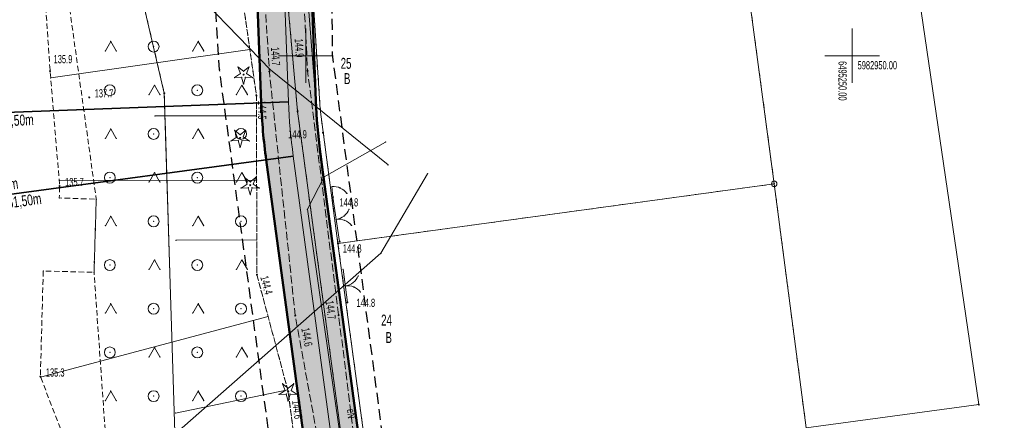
# Model space of a CAD drawing. Extents: x 6456700 to 6518119, y 5963420 to 5980059.
# Tile 206 of 256: x 6512443 to 6512533, y 5966466 to 5966502. Entities that reach past the tile are written whole.
import ezdxf
from ezdxf.enums import TextEntityAlignment as Align

# ---------------------------------------------------------------- set-up
doc = ezdxf.new("R2010")
doc.units = 0
doc.header["$MEASUREMENT"] = 0
for name, pattern in [('L_0_03', [1, 0.5, -0.5]), ('L_0_04', [1.5, 1, -0.5]), ('L_0_52', [1, 0.75, -0.25]), ('L_0_5A', [0.75, 0.5, -0.25])]:
    doc.linetypes.add(name, pattern=pattern)
doc.layers.get('0').update_dxf_attribs({"color": 2, "linetype": 'CONTINUOUS', "lineweight": 5})
for name, color, linetype, lineweight in [('000_Inne__niezydentyfikowane_', 7, 'CONTINUOUS', 18), ('18mm Kreska ciągła', 7, 'CONTINUOUS', 18), ('202_punkt_graniczny', 7, 'CONTINUOUS', 18), ('203_punkt_graniczny', 7, 'CONTINUOUS', 18), ('210_oznaczenie_konturu_uzytku_gruntowego', 96, 'CONTINUOUS', 18), ('211_numer_dzialki_ewidencyjnej', 7, 'CONTINUOUS', 18), ('218_kontur_uzytku_gruntowego', 96, 'L_0_03', 18), ('219_dzialka_ewidencyjna', 7, 'CONTINUOUS', 18), ('35mm Ciągła', 7, 'CONTINUOUS', 35), ('50mm Kreska ciągła', 7, 'CONTINUOUS', 50), ('9mm Kreska ciągła', 252, 'CONTINUOUS', 9), ('brama', 7, 'CONTINUOUS', 18), ('drzewo_iglaste', 7, 'CONTINUOUS', 18), ('furtka', 7, 'CONTINUOUS', 18), ('jezdnia', 7, 'CONTINUOUS', 18), ('ogrodzenie_trwale', 7, 'CONTINUOUS', 18), ('pikieta_naturalna', 7, 'CONTINUOUS', 18), ('pikieta_naturalna_Atr2', 7, 'CONTINUOUS', 18), ('przewod_elektroenergetyczny_podziemny', 7, 'CONTINUOUS', 18), ('przewod_elektroenergetyczny_podziemny_Atr1', 7, 'CONTINUOUS', 18), ('przewod_telekomunikacyjny_podziemny', 7, 'CONTINUOUS', 18), ('przewod_wodociagowy', 7, 'CONTINUOUS', 18), ('siatka_krzyrzy', 7, 'CONTINUOUS', 18), ('skarpa_nieumocniona', 7, 'CONTINUOUS', 18), ('teren_zalesiony', 7, 'CONTINUOUS', 18), ('Zakres', 7, 'CONTINUOUS', 18)]:
    doc.layers.add(name, color=color, linetype=linetype, lineweight=lineweight)
doc.styles.get("Standard").update_dxf_attribs({"font": 'txt', "width": 0.75})
doc.styles.add('Znaczniki', font='GOTHIC.TTF', dxfattribs={"width": 0.7})

# ---------------------------------------------------------------- blocks, each defined once
blk = doc.blocks.new('mdcp_nowa')
at = {"layer": '203_punkt_graniczny', "linetype": 'Continuous', "lineweight": 18}
for points in [[(6495187.06, 5982946.515, 1), (6495187.06, 5982946.605, 1)], [(6495199.25, 5982944.865, 1), (6495199.25, 5982944.955, 1)], [(6495201.32, 5982945.065, 1), (6495201.32, 5982945.155, 1)], [(6495202.95, 5982932.765, 1), (6495202.95, 5982932.855, 1)], [(6495261.59, 5982918.015, 1), (6495261.59, 5982918.105, 1)]]:
    blk.add_hatch(color=18, dxfattribs=at).paths.add_polyline_path(points)
at = {"layer": 'drzewo_iglaste', "linetype": 'Continuous', "lineweight": 18}
for points in [[(6495194.31, 5982948.22, 1), (6495194.31, 5982948.32, 1)], [(6495194, 5982942.42, 1), (6495194, 5982942.52, 1)], [(6495194.92, 5982938.1, 1), (6495194.92, 5982938.2, 1)], [(6495198.39, 5982919.21, 1), (6495198.39, 5982919.31, 1)]]:
    blk.add_hatch(color=94, dxfattribs=at).paths.add_polyline_path(points)
at = {"layer": 'pikieta_naturalna', "linetype": 'Continuous', "lineweight": 18}
for points in [[(6495176.61, 5982948.545, 1), (6495176.61, 5982948.635, 1)], [(6495196.67, 5982948.505, 1), (6495196.67, 5982948.595, 1)], [(6495200.17, 5982948.575, 1), (6495200.17, 5982948.665, 1)], [(6495180.19, 5982946.135, 1), (6495180.19, 5982946.225, 1)], [(6495195.49, 5982946.295, 1), (6495195.49, 5982946.385, 1)], [(6495201.58, 5982942.915, 1), (6495201.58, 5982943.005, 1)], [(6495177.48, 5982938.015, 1), (6495177.48, 5982938.105, 1)], [(6495202.49, 5982936.995, 1), (6495202.49, 5982937.085, 1)], [(6495203.1, 5982932.945, 1), (6495203.1, 5982933.035, 1)], [(6495195.53, 5982929.915, 1), (6495195.53, 5982930.005, 1)], [(6495203.82, 5982927.365, 1), (6495203.82, 5982927.455, 1)], [(6495199.04, 5982926.165, 1), (6495199.04, 5982926.255, 1)], [(6495203.01, 5982926.195, 1), (6495203.01, 5982926.285, 1)], [(6495175.72, 5982920.585, 1), (6495175.72, 5982920.675, 1)], [(6495198.39, 5982919.215, 1), (6495198.39, 5982919.305, 1)]]:
    blk.add_hatch(color=18, dxfattribs=at).paths.add_polyline_path(points)
at = {"layer": '000_Inne__niezydentyfikowane_', "linetype": 'Continuous', "lineweight": 18, "flags": 128}
for points in [[(6495194.89, 5982950.56), (6495176.66, 5982947.96)], [(6495195.49, 5982944.5), (6495186.22, 5982944.48)], [(6495195.51, 5982938.61), (6495177.44, 5982938.57)], [(6495195.52, 5982933.13), (6495188.12, 5982933.11)], [(6495196.55, 5982926.14), (6495175.74, 5982920.57)], [(6495198.35, 5982919.4), (6495188.09, 5982917.29)]]:
    blk.add_lwpolyline(points, dxfattribs=at)
at = {"layer": '000_Inne__niezydentyfikowane_'}
for p in [(6495194.89, 5982950.56), (6495176.66, 5982947.96), (6495186.22, 5982944.48), (6495195.49, 5982944.5), (6495177.44, 5982938.57), (6495195.51, 5982938.61), (6495188.12, 5982933.11), (6495195.52, 5982933.13), (6495196.55, 5982926.14), (6495175.74, 5982920.57), (6495198.35, 5982919.4), (6495188.09, 5982917.29)]:
    blk.add_point(p, dxfattribs=at)
at = {"layer": '202_punkt_graniczny', "color": 7, "linetype": 'Continuous', "lineweight": 18}
blk.add_circle((6495242.87, 5982938.27), 0.25, dxfattribs=at)
at = {"layer": '202_punkt_graniczny'}
blk.add_point((6495242.87, 5982938.27), dxfattribs=at)
at = {"layer": '203_punkt_graniczny', "color": 7, "linetype": 'Continuous', "lineweight": 18}
for centre in [(6495187.06, 5982946.56), (6495199.25, 5982944.91), (6495201.32, 5982945.11), (6495202.95, 5982932.81), (6495261.59, 5982918.06)]:
    blk.add_circle(centre, 0.045, dxfattribs=at)
at = {"layer": '203_punkt_graniczny'}
for p in [(6495187.06, 5982946.56), (6495199.25, 5982944.91), (6495201.32, 5982945.11), (6495202.95, 5982932.81), (6495261.59, 5982918.06)]:
    blk.add_point(p, dxfattribs=at)
at = {"layer": '218_kontur_uzytku_gruntowego', "lineweight": 18, "flags": 128}
for points in [[(6495199.25, 5982944.91), (6495187.44, 5983076.36)], [(6495176.68, 5982991.22), (6495187.06, 5982946.56)], [(6495242.87, 5982938.27), (6495239.88, 5982960.61)], [(6495200.68, 5982955.19), (6495201.32, 5982945.11)], [(6495187.06, 5982946.56), (6495188.14, 5982911.65)], [(6495212.64, 5982845.49), (6495199.25, 5982944.91)], [(6495201.32, 5982945.11), (6495202.95, 5982932.81)], [(6495202.95, 5982932.81), (6495242.87, 5982938.27)], [(6495245.79, 5982915.94), (6495242.87, 5982938.27)], [(6495202.95, 5982932.81), (6495205.95, 5982910.58)]]:
    blk.add_lwpolyline(points, dxfattribs=at)
at = {"layer": '218_kontur_uzytku_gruntowego'}
for p in [(6495187.06, 5982946.56), (6495187.06, 5982946.56), (6495199.25, 5982944.91), (6495199.25, 5982944.91), (6495199.25, 5982944.91), (6495199.25, 5982944.91), (6495201.32, 5982945.11), (6495201.32, 5982945.11), (6495201.32, 5982945.11), (6495201.32, 5982945.11), (6495242.87, 5982938.27), (6495242.87, 5982938.27), (6495242.87, 5982938.27), (6495242.87, 5982938.27), (6495242.87, 5982938.27), (6495242.87, 5982938.27), (6495202.95, 5982932.81), (6495202.95, 5982932.81), (6495202.95, 5982932.81), (6495202.95, 5982932.81), (6495202.95, 5982932.81), (6495202.95, 5982932.81)]:
    blk.add_point(p, dxfattribs=at)
at = {"layer": '219_dzialka_ewidencyjna', "color": 3, "linetype": 'Continuous', "lineweight": 18, "flags": 128}
for points in [[(6495199.25, 5982944.91), (6495187.44, 5983076.36)], [(6495176.68, 5982991.22), (6495187.06, 5982946.56)], [(6495251.75, 5982985.32), (6495261.59, 5982918.06)], [(6495242.87, 5982938.27), (6495239.88, 5982960.61)], [(6495200.68, 5982955.19), (6495201.32, 5982945.11)], [(6495188.14, 5982911.65), (6495187.06, 5982946.56)], [(6495212.64, 5982845.49), (6495199.25, 5982944.91)], [(6495201.32, 5982945.11), (6495202.95, 5982932.81)], [(6495202.95, 5982932.81), (6495242.87, 5982938.27)], [(6495245.79, 5982915.94), (6495242.87, 5982938.27)], [(6495202.95, 5982932.81), (6495205.95, 5982910.58)], [(6495245.79, 5982915.94), (6495261.59, 5982918.06)]]:
    blk.add_lwpolyline(points, dxfattribs=at)
at = {"layer": '219_dzialka_ewidencyjna', "color": 3}
for p in [(6495187.06, 5982946.56), (6495187.06, 5982946.56), (6495199.25, 5982944.91), (6495199.25, 5982944.91), (6495201.32, 5982945.11), (6495201.32, 5982945.11), (6495242.87, 5982938.27), (6495242.87, 5982938.27), (6495242.87, 5982938.27), (6495202.95, 5982932.81), (6495202.95, 5982932.81), (6495202.95, 5982932.81), (6495261.59, 5982918.06), (6495261.59, 5982918.06)]:
    blk.add_point(p, dxfattribs=at)
at = {"layer": 'brama', "color": 7, "linetype": 'Continuous', "lineweight": 18, "flags": 128}
for points in [[(6495202.49, 5982937.04), (6495203.1, 5982932.99)], [(6495203.42, 5982930.45), (6495203.82, 5982927.41)]]:
    blk.add_lwpolyline(points, dxfattribs=at)
at = {"layer": 'brama', "color": 7, "linetype": 'Continuous', "lineweight": 18}
for centre, start, end in [((6495202.572, 5982936.498), 278.565, 338.565), ((6495203.018, 5982933.532), 38.565, 98.565), ((6495203.424, 5982930.417), 277.496, 337.496), ((6495203.816, 5982927.443), 37.496, 97.496)]:
    blk.add_arc(centre, 1.5, start, end, dxfattribs=at)
at = {"layer": 'brama'}
for p in [(6495202.49, 5982937.04), (6495203.968, 5982935.95), (6495202.795, 5982935.015), (6495202.795, 5982935.015), (6495203.507, 5982935.325), (6495203.567, 5982934.928), (6495204.191, 5982934.467), (6495203.1, 5982932.99), (6495203.42, 5982930.45), (6495204.81, 5982929.843), (6495203.62, 5982928.93), (6495203.62, 5982928.93), (6495204.337, 5982929.227), (6495204.39, 5982928.829), (6495205.006, 5982928.356), (6495203.82, 5982927.41)]:
    blk.add_point(p, dxfattribs=at)
at = {"layer": 'drzewo_iglaste', "color": 94, "linetype": 'Continuous', "lineweight": 13, "flags": 128}
for points in [[(6495193.482, 5982948.002), (6495194.027, 5982948.363)], [(6495193.798, 5982948.976), (6495194.31, 5982948.569)], [(6495194.027, 5982948.363), (6495193.798, 5982948.976)], [(6495194.31, 5982948.569), (6495194.822, 5982948.976)], [(6495194.822, 5982948.976), (6495194.593, 5982948.363)], [(6495194.593, 5982948.363), (6495195.138, 5982948.002)], [(6495194.135, 5982948.03), (6495193.482, 5982948.002)], [(6495194.31, 5982947.4), (6495194.135, 5982948.03)], [(6495194.485, 5982948.03), (6495194.31, 5982947.4)], [(6495195.138, 5982948.002), (6495194.485, 5982948.03)], [(6495193.488, 5982943.176), (6495194, 5982942.769)], [(6495193.717, 5982942.563), (6495193.488, 5982943.176)], [(6495194, 5982942.769), (6495194.512, 5982943.176)], [(6495194.512, 5982943.176), (6495194.283, 5982942.563)], [(6495193.172, 5982942.202), (6495193.717, 5982942.563)], [(6495193.825, 5982942.23), (6495193.172, 5982942.202)], [(6495194, 5982941.6), (6495193.825, 5982942.23)], [(6495194.175, 5982942.23), (6495194, 5982941.6)], [(6495194.828, 5982942.202), (6495194.175, 5982942.23)], [(6495194.283, 5982942.563), (6495194.828, 5982942.202)], [(6495194.408, 5982938.856), (6495194.92, 5982938.449)], [(6495194.637, 5982938.243), (6495194.408, 5982938.856)], [(6495194.92, 5982938.449), (6495195.432, 5982938.856)], [(6495195.432, 5982938.856), (6495195.203, 5982938.243)], [(6495194.092, 5982937.882), (6495194.637, 5982938.243)], [(6495194.745, 5982937.91), (6495194.092, 5982937.882)], [(6495194.92, 5982937.28), (6495194.745, 5982937.91)], [(6495195.095, 5982937.91), (6495194.92, 5982937.28)], [(6495195.748, 5982937.882), (6495195.095, 5982937.91)], [(6495195.203, 5982938.243), (6495195.748, 5982937.882)], [(6495198.107, 5982919.353), (6495197.878, 5982919.966)], [(6495197.878, 5982919.966), (6495198.39, 5982919.559)], [(6495198.39, 5982919.559), (6495198.902, 5982919.966)], [(6495198.902, 5982919.966), (6495198.673, 5982919.353)], [(6495197.562, 5982918.992), (6495198.107, 5982919.353)], [(6495198.215, 5982919.02), (6495197.562, 5982918.992)], [(6495198.39, 5982918.39), (6495198.215, 5982919.02)], [(6495198.565, 5982919.02), (6495198.39, 5982918.39)], [(6495199.218, 5982918.992), (6495198.565, 5982919.02)], [(6495198.673, 5982919.353), (6495199.218, 5982918.992)]]:
    blk.add_lwpolyline(points, dxfattribs=at)
at = {"layer": 'drzewo_iglaste', "color": 94, "linetype": 'Continuous', "lineweight": 18}
for centre in [(6495194.31, 5982948.27), (6495194, 5982942.47), (6495194.92, 5982938.15), (6495198.39, 5982919.26)]:
    blk.add_circle(centre, 0.05, dxfattribs=at)
at = {"layer": 'drzewo_iglaste'}
for p in [(6495193.798, 5982948.976), (6495193.798, 5982948.976), (6495194.027, 5982948.363), (6495194.027, 5982948.363), (6495194.31, 5982948.569), (6495194.31, 5982948.569), (6495194.31, 5982948.27), (6495194.593, 5982948.363), (6495194.593, 5982948.363), (6495194.822, 5982948.976), (6495194.822, 5982948.976), (6495193.482, 5982948.002), (6495193.482, 5982948.002), (6495194.135, 5982948.03), (6495194.135, 5982948.03), (6495194.31, 5982947.4), (6495194.31, 5982947.4), (6495194.485, 5982948.03), (6495194.485, 5982948.03), (6495195.138, 5982948.002), (6495195.138, 5982948.002), (6495193.488, 5982943.176), (6495193.488, 5982943.176), (6495194.512, 5982943.176), (6495194.512, 5982943.176), (6495193.172, 5982942.202), (6495193.172, 5982942.202), (6495193.717, 5982942.563), (6495193.717, 5982942.563), (6495193.825, 5982942.23), (6495193.825, 5982942.23), (6495194, 5982942.769), (6495194, 5982942.769), (6495194, 5982942.47), (6495194.175, 5982942.23), (6495194.175, 5982942.23), (6495194.283, 5982942.563), (6495194.283, 5982942.563), (6495194.828, 5982942.202), (6495194.828, 5982942.202), (6495194, 5982941.6), (6495194, 5982941.6), (6495194.408, 5982938.856), (6495194.408, 5982938.856), (6495194.92, 5982938.449), (6495194.92, 5982938.449), (6495195.432, 5982938.856), (6495195.432, 5982938.856), (6495194.092, 5982937.882), (6495194.092, 5982937.882), (6495194.637, 5982938.243), (6495194.637, 5982938.243), (6495194.745, 5982937.91), (6495194.745, 5982937.91), (6495194.92, 5982938.15), (6495195.095, 5982937.91), (6495195.095, 5982937.91), (6495195.203, 5982938.243), (6495195.203, 5982938.243), (6495195.748, 5982937.882), (6495195.748, 5982937.882), (6495194.92, 5982937.28), (6495194.92, 5982937.28), (6495197.878, 5982919.966), (6495197.878, 5982919.966), (6495198.39, 5982919.559), (6495198.39, 5982919.559), (6495198.902, 5982919.966), (6495198.902, 5982919.966), (6495197.562, 5982918.992), (6495197.562, 5982918.992), (6495198.107, 5982919.353), (6495198.107, 5982919.353), (6495198.215, 5982919.02), (6495198.215, 5982919.02), (6495198.39, 5982919.26), (6495198.565, 5982919.02), (6495198.565, 5982919.02), (6495198.673, 5982919.353), (6495198.673, 5982919.353), (6495199.218, 5982918.992), (6495199.218, 5982918.992), (6495198.39, 5982918.39), (6495198.39, 5982918.39)]:
    blk.add_point(p, dxfattribs=at)
at = {"layer": 'furtka', "color": 7, "linetype": 'Continuous', "lineweight": 18, "flags": 128}
blk.add_lwpolyline([(6495202.4, 5982938.02), (6495202.49, 5982937.04)], dxfattribs=at)
at = {"layer": 'furtka', "color": 7, "linetype": 'Continuous', "lineweight": 18}
blk.add_arc((6495202.538, 5982936.526), 1.5, 35.247, 95.247, dxfattribs=at)
at = {"layer": 'furtka'}
for p in [(6495202.4, 5982938.02), (6495202.401, 5982938.02), (6495203.166, 5982937.889), (6495203.763, 5982937.392), (6495202.49, 5982937.04)]:
    blk.add_point(p, dxfattribs=at)
at = {"layer": 'jezdnia', "color": 7, "linetype": 'L_0_52', "lineweight": 18, "flags": 128}
blk.add_lwpolyline([(6495195.83, 5982978.97), (6495200.77, 5982990.52), (6495203.76, 5983005.28), (6495200.35, 5983025.82), (6495193.24, 5983036.29), (6495189.14, 5983049.6), (6495185.12, 5983067.8), (6495183.17, 5983077.08), (6495178.19, 5983089.73), (6495174.64, 5983098.86), (6495168.43, 5983115.09), (6495161.55, 5983133.83), (6495154.76, 5983147.58), (6495144.33, 5983166.27), (6495135.54, 5983182.13), (6495131.43, 5983212.99), (6495131.68, 5983233.26), (6495131.46, 5983243.99), (6495128.32, 5983280.81), (6495127.29, 5983298.52), (6495124.19, 5983336.19), (6495123.5, 5983344), (6495121.28, 5983367.92), (6495119.64, 5983396.13), (6495116.73, 5983412.76), (6495117.19, 5983441.35), (6495116.43, 5983457.42), (6495115.48, 5983476.53), (6495115.11, 5983482.62), (6495112.3, 5983484.4), (6495091.45, 5983481.81), (6495091.37, 5983484.19), (6495109.96, 5983486.92), (6495113.25, 5983490.41), (6495113.24, 5983503.43), (6495112.69, 5983521.82), (6495113.13, 5983545.8), (6495113.51, 5983566.95), (6495116.02, 5983585), (6495118.4, 5983609.28), (6495123.42, 5983650.06), (6495131.2, 5983686.54), (6495140.07, 5983719.72), (6495146.41, 5983753.33), (6495149.05, 5983763.24), (6495154.18, 5983776.85), (6495160.67, 5983784.68), (6495175.29, 5983798.4), (6495197.26, 5983816.17), (6495217.4, 5983831.86), (6495238.65, 5983846.53), (6495263.72, 5983869.02), (6495276.39, 5983884.8), (6495285.32, 5983901), (6495289.2, 5983910.41), (6495292.89, 5983924.2), (6495294.78, 5983930.12), (6495299.2, 5983944.93), (6495304.61, 5983964.52), (6495307.5, 5983979.46), (6495307.59, 5983992.22), (6495306.46, 5984009.09), (6495305.69, 5984028.3), (6495305.67, 5984038.17), (6495300.99, 5984057.07), (6495297.28, 5984082.3), (6495291.79, 5984107.54), (6495288.36, 5984130.45), (6495280.64, 5984151.56), (6495274.64, 5984171.22), (6495270.98, 5984181.26), (6495273.99, 5984181.03), (6495276.87, 5984171.8), (6495283.5, 5984152.14), (6495291.35, 5984131.82), (6495294.78, 5984110.77), (6495299.68, 5984081.31), (6495303.27, 5984060.79), (6495332.62, 5984062.58), (6495350.78, 5984065.69), (6495352.73, 5984070.57), (6495357.63, 5984062.1), (6495352.37, 5984062.87), (6495334.16, 5984059.86), (6495303.89, 5984056.79), (6495307.64, 5984045.46), (6495309.06, 5984037.47), (6495310.62, 5984029.01), (6495312.95, 5983997.49), (6495310.44, 5983991.82), (6495310.09, 5983979.31), (6495307.08, 5983963.82), (6495301.68, 5983944.67), (6495295.97, 5983923.79), (6495292.77, 5983913.71), (6495290.13, 5983906.38), (6495284.32, 5983893.37), (6495278.05, 5983883.04), (6495264.46, 5983865.44), (6495239.09, 5983842.69), (6495219.23, 5983829.73), (6495216.93, 5983819.97), (6495223.58, 5983813.84), (6495228.16, 5983809.41), (6495224.21, 5983807.55), (6495214.94, 5983813.05), (6495207.87, 5983817.5), (6495201.24, 5983815.27), (6495178.34, 5983796.41), (6495165.6, 5983786.15), (6495159.73, 5983777.73), (6495154.77, 5983771.17), (6495151.16, 5983759.97), (6495150.26, 5983749.93), (6495142.6, 5983719.51), (6495134.42, 5983684.95), (6495127.4, 5983650.76), (6495120.08, 5983602.2), (6495117.42, 5983578.29), (6495115.94, 5983567.9), (6495115.38, 5983544.13), (6495115.07, 5983520.98), (6495115.65, 5983504.52), (6495116.24, 5983490.91), (6495120.25, 5983487.29), (6495126.33, 5983487.84), (6495143.65, 5983489.58), (6495144.46, 5983486.94), (6495127.88, 5983485.15), (6495121.64, 5983482.36), (6495118.37, 5983476.22), (6495119.55, 5983458.22), (6495119.45, 5983441.1), (6495120.18, 5983413.18), (6495121.99, 5983405.13), (6495126.07, 5983403.29), (6495130.48, 5983403.23), (6495129.73, 5983399.77), (6495124.35, 5983396.96), (6495123.73, 5983368.04), (6495126.63, 5983336.2), (6495129.59, 5983298.85), (6495131.1, 5983280.79), (6495133, 5983262.8), (6495134.25, 5983243.51), (6495134.8, 5983233.03), (6495133.67, 5983213.6), (6495138.07, 5983181.73), (6495146.27, 5983167.62), (6495157.18, 5983147.99), (6495163.68, 5983134.39), (6495170.96, 5983115.51), (6495175.46, 5983104.48), (6495181.17, 5983100.74), (6495199.93, 5983101.55), (6495199.17, 5983099.07), (6495182.34, 5983097.53), (6495180.35, 5983094.32), (6495185.39, 5983081.2), (6495192.07, 5983052.44), (6495195.58, 5983038.04), (6495198.53, 5983033.23), (6495203.76, 5983025.83), (6495206.13, 5983003.89), (6495202.54, 5982989.27), (6495201.18, 5982984.38), (6495199.22, 5982977.33), (6495199.31, 5982965.37), (6495200.17, 5982948.62), (6495203.01, 5982926.24), (6495205.43, 5982907.13), (6495210.02, 5982873.53), (6495214.31, 5982847.66), (6495217.75, 5982836.69), (6495222.16, 5982822), (6495228.36, 5982806.97), (6495230.37, 5982804.25), (6495235.28, 5982800.03), (6495240.12, 5982797.03), (6495226.36, 5982801.25), (6495225.42, 5982799.59), (6495224.16, 5982791.52), (6495222.71, 5982778.54), (6495222.21, 5982760.62), (6495221.26, 5982748.78), (6495217.72, 5982722.5), (6495220.89, 5982699.43), (6495222.63, 5982688.01), (6495226.82, 5982681.43), (6495232.44, 5982678.09), (6495238.57, 5982677.74), (6495238.58, 5982674.2), (6495234.94, 5982674.18), (6495222.7, 5982675.95), (6495211.13, 5982675.67), (6495203.44, 5982672.24), (6495190.56, 5982660.85), (6495183.64, 5982651.87), (6495180.18, 5982645.51), (6495176.56, 5982638.14), (6495173.06, 5982629.9), (6495169.79, 5982622.28), (6495168.95, 5982621.1), (6495167.1, 5982622.09), (6495169.54, 5982629.99), (6495175.88, 5982643.52), (6495181.21, 5982652.88), (6495188.25, 5982661.9), (6495200.25, 5982673.34), (6495211.64, 5982680.53), (6495218.14, 5982692.06), (6495218.39, 5982699.72), (6495215.1, 5982723.62), (6495216.08, 5982729.8), (6495218.41, 5982743.49), (6495220.09, 5982761.04), (6495220.41, 5982779.3), (6495221.74, 5982791.03), (6495222.5, 5982799.07), (6495220.92, 5982803.86), (6495210.51, 5982812.59), (6495206.38, 5982817.94), (6495202.5, 5982823.86), (6495197.41, 5982834.99), (6495191.07, 5982840.79), (6495178.96, 5982851.25), (6495180.72, 5982852.83), (6495192.33, 5982842.82), (6495193.9, 5982841.49), (6495196.29, 5982839.47), (6495200.7, 5982838.43), (6495206.86, 5982825.62), (6495210.11, 5982820.87), (6495214.26, 5982814.71), (6495221.36, 5982809.09), (6495224.36, 5982806.84), (6495223.38, 5982810.9), (6495218.5, 5982823.84), (6495214.57, 5982836.22), (6495211.53, 5982847.15), (6495206.8, 5982872.08), (6495202.64, 5982906.51), (6495199.04, 5982926.21), (6495196.67, 5982948.55), (6495195.68, 5982964.58)], close=True, dxfattribs=at)
at = {"layer": 'jezdnia'}
for p in [(6495196.67, 5982948.55), (6495200.17, 5982948.62), (6495199.04, 5982926.21), (6495203.01, 5982926.24)]:
    blk.add_point(p, dxfattribs=at)
at = {"layer": 'ogrodzenie_trwale'}
for p in [(6495201.58, 5982942.96), (6495202.4, 5982938.02), (6495242.75, 5982938.26), (6495203.1, 5982932.99), (6495203.42, 5982930.45), (6495203.82, 5982927.41)]:
    blk.add_point(p, dxfattribs=at)
at = {"layer": 'pikieta_naturalna', "color": 7, "linetype": 'Continuous', "lineweight": 18}
for centre in [(6495176.61, 5982948.59), (6495196.67, 5982948.55), (6495200.17, 5982948.62), (6495180.19, 5982946.18), (6495195.49, 5982946.34), (6495201.58, 5982942.96), (6495177.48, 5982938.06), (6495202.49, 5982937.04), (6495203.1, 5982932.99), (6495195.53, 5982929.96), (6495203.82, 5982927.41), (6495199.04, 5982926.21), (6495203.01, 5982926.24), (6495175.72, 5982920.63), (6495198.39, 5982919.26)]:
    blk.add_circle(centre, 0.045, dxfattribs=at)
at = {"layer": 'pikieta_naturalna'}
for p in [(6495176.61, 5982948.59), (6495196.67, 5982948.55), (6495200.17, 5982948.62), (6495180.19, 5982946.18), (6495195.49, 5982946.34), (6495201.58, 5982942.96), (6495177.48, 5982938.06), (6495202.49, 5982937.04), (6495203.1, 5982932.99), (6495195.53, 5982929.96), (6495203.82, 5982927.41), (6495199.04, 5982926.21), (6495203.01, 5982926.24), (6495175.72, 5982920.63), (6495198.39, 5982919.26)]:
    blk.add_point(p, dxfattribs=at)
at = {"layer": 'przewod_elektroenergetyczny_podziemny', "color": 1, "linetype": 'Continuous', "lineweight": 18, "flags": 128}
for points in [[(6495201.14, 5982943.1), (6495200.15, 5982955.64), (6495199.64, 5982977.95), (6495200.56, 5982978.65), (6495209.52, 5982979.66), (6495209.96, 5982980.38), (6495210.99, 5982994.41), (6495211.11, 5982994.41)], [(6495203.56, 5982884.85), (6495208.65, 5982888.13), (6495203.82, 5982922.48), (6495201.14, 5982943.1)], [(6495211.15, 5982939.2), (6495206.88, 5982931.92), (6495188.7, 5982915.93), (6495167.93, 5982903.05)]]:
    blk.add_lwpolyline(points, dxfattribs=at)
at = {"layer": 'przewod_elektroenergetyczny_podziemny'}
for p in [(6495201.14, 5982943.1), (6495201.14, 5982943.1), (6495211.15, 5982939.2), (6495206.88, 5982931.92), (6495203.82, 5982922.48)]:
    blk.add_point(p, dxfattribs=at)
at = {"layer": 'przewod_telekomunikacyjny_podziemny', "color": 30, "linetype": 'Continuous', "lineweight": 18, "flags": 128}
blk.add_lwpolyline([(6495207.3, 5982942.09), (6495201.69, 5982938.91), (6495200.16, 5982935.95), (6495204.07, 5982908.86), (6495205.14, 5982902.07), (6495207.9, 5982880.71), (6495210.95, 5982857.53), (6495212.87, 5982847.53), (6495218.63, 5982828.31), (6495225.77, 5982809.32), (6495232.28, 5982798.81)], dxfattribs=at)
at = {"layer": 'przewod_telekomunikacyjny_podziemny'}
for p in [(6495207.3, 5982942.09), (6495201.69, 5982938.91), (6495200.16, 5982935.95)]:
    blk.add_point(p, dxfattribs=at)
at = {"layer": 'przewod_wodociagowy', "color": 5, "linetype": 'Continuous', "lineweight": 18, "flags": 128}
blk.add_lwpolyline([(6495184.94, 5982960.94), (6495196.79, 5982948.7), (6495207.53, 5982940)], dxfattribs=at)
at = {"layer": 'przewod_wodociagowy'}
for p in [(6495196.79, 5982948.7), (6495207.53, 5982940)]:
    blk.add_point(p, dxfattribs=at)
at = {"layer": 'siatka_krzyrzy', "linetype": 'Continuous', "lineweight": 18, "flags": 128}
for points in [[(6495200, 5982947.5), (6495200, 5982952.5)], [(6495250, 5982947.5), (6495250, 5982952.5)], [(6495197.5, 5982950), (6495202.5, 5982950)], [(6495247.5, 5982950), (6495252.5, 5982950)]]:
    blk.add_lwpolyline(points, dxfattribs=at)
at = {"layer": 'skarpa_nieumocniona', "color": 7, "linetype": 'L_0_5A', "lineweight": 18, "flags": 128}
blk.add_lwpolyline([(6495217.65, 5982814.39), (6495212.8, 5982822.34), (6495206.86, 5982825.62), (6495200.7, 5982838.43), (6495195.46, 5982859.44), (6495192.63, 5982871.32), (6495188.85, 5982881.97), (6495183.52, 5982886.94), (6495176.14, 5982900.76), (6495180, 5982904.6), (6495179.15, 5982911.71), (6495175.72, 5982920.63), (6495175.98, 5982930.29), (6495180.63, 5982930.17), (6495180.83, 5982936.86), (6495177.45, 5982936.98), (6495177.48, 5982938.07), (6495176.61, 5982948.59), (6495174.13, 5982984.91), (6495177.26, 5983009.97), (6495168.41, 5983061.47), (6495162.99, 5983082.43), (6495163.97, 5983097.34), (6495159.47, 5983111.58), (6495154.72, 5983137.09), (6495143.3, 5983161.31), (6495133.93, 5983178.05), (6495127.78, 5983190.6), (6495121.74, 5983201), (6495109.97, 5983223.74), (6495115.06, 5983236.61), (6495123.33, 5983219.43), (6495128.48, 5983200.73), (6495134.02, 5983183.5), (6495140.69, 5983170.38), (6495148.28, 5983157.89), (6495159.34, 5983136.7), (6495163.67, 5983127.48), (6495166.42, 5983114.5), (6495172.48, 5983096.4), (6495178.19, 5983089.73), (6495183.17, 5983077.08), (6495185.12, 5983067.8), (6495189.14, 5983049.6), (6495193.24, 5983036.29), (6495194.86, 5983019.23), (6495194.22, 5983005.35), (6495194.46, 5982985.14), (6495193.02, 5982977.78), (6495193.03, 5982974.24), (6495193.09, 5982968.66), (6495193.64, 5982959.29), (6495195.49, 5982946.34), (6495195.53, 5982929.96), (6495198.39, 5982919.26), (6495200.73, 5982901.53), (6495201.7, 5982891.53), (6495206.08, 5982861.3), (6495209.07, 5982851.75), (6495212.1, 5982842.39), (6495218.5, 5982823.84), (6495223.38, 5982810.9), (6495221.36, 5982809.09)], close=True, dxfattribs=at)
at = {"layer": 'skarpa_nieumocniona'}
for p in [(6495176.61, 5982948.59), (6495176.61, 5982948.59), (6495195.49, 5982946.34), (6495195.49, 5982946.34), (6495177.48, 5982938.07), (6495177.48, 5982938.07), (6495177.45, 5982936.98), (6495177.45, 5982936.98), (6495180.83, 5982936.86), (6495180.83, 5982936.86), (6495175.98, 5982930.29), (6495175.98, 5982930.29), (6495180.63, 5982930.17), (6495180.63, 5982930.17), (6495195.53, 5982929.96), (6495195.53, 5982929.96), (6495175.72, 5982920.63), (6495175.72, 5982920.63), (6495198.39, 5982919.26), (6495198.39, 5982919.26)]:
    blk.add_point(p, dxfattribs=at)
at = {"layer": 'teren_zalesiony', "color": 7, "linetype": 'L_0_5A', "lineweight": 18, "flags": 128}
blk.add_lwpolyline([(6495177.26, 5983009.97), (6495168.41, 5983061.47), (6495162.99, 5983082.43), (6495163.97, 5983097.34), (6495172.48, 5983096.4), (6495178.19, 5983089.73), (6495183.17, 5983077.08), (6495185.12, 5983067.8), (6495189.14, 5983049.6), (6495193.24, 5983036.29), (6495194.86, 5983019.23), (6495194.22, 5983005.35), (6495194.46, 5982985.14), (6495193.02, 5982977.78), (6495193.03, 5982974.24), (6495193.09, 5982968.66), (6495193.64, 5982959.29), (6495195.49, 5982946.34), (6495195.53, 5982929.96), (6495198.39, 5982919.26), (6495200.73, 5982901.53), (6495201.7, 5982891.53), (6495206.08, 5982861.3), (6495209.07, 5982851.75), (6495195.46, 5982859.44), (6495192.63, 5982871.32), (6495188.85, 5982881.97), (6495183.52, 5982886.94), (6495176.14, 5982900.76), (6495182.8, 5982899.3), (6495180.63, 5982930.17), (6495180.83, 5982936.86), (6495174.13, 5982984.91)], close=True, dxfattribs=at)
at = {"layer": 'teren_zalesiony', "color": 7, "linetype": 'Continuous', "lineweight": 18, "flags": 128}
for points in [[(6495181.663, 5982950.433), (6495182.163, 5982951.299)], [(6495182.163, 5982951.299), (6495182.663, 5982950.433)], [(6495189.663, 5982950.433), (6495190.163, 5982951.299)], [(6495190.163, 5982951.299), (6495190.663, 5982950.433)], [(6495185.663, 5982946.433), (6495186.163, 5982947.299)], [(6495186.163, 5982947.299), (6495186.663, 5982946.433)], [(6495193.663, 5982946.433), (6495194.163, 5982947.299)], [(6495194.163, 5982947.299), (6495194.663, 5982946.433)], [(6495181.663, 5982942.433), (6495182.163, 5982943.299)], [(6495182.163, 5982943.299), (6495182.663, 5982942.433)], [(6495189.663, 5982942.433), (6495190.163, 5982943.299)], [(6495190.163, 5982943.299), (6495190.663, 5982942.433)], [(6495185.663, 5982938.433), (6495186.163, 5982939.299)], [(6495186.163, 5982939.299), (6495186.663, 5982938.433)], [(6495193.663, 5982938.433), (6495194.163, 5982939.299)], [(6495194.163, 5982939.299), (6495194.663, 5982938.433)], [(6495181.663, 5982934.433), (6495182.163, 5982935.299)], [(6495182.163, 5982935.299), (6495182.663, 5982934.433)], [(6495189.663, 5982934.433), (6495190.163, 5982935.299)], [(6495190.163, 5982935.299), (6495190.663, 5982934.433)], [(6495185.663, 5982930.433), (6495186.163, 5982931.299)], [(6495186.163, 5982931.299), (6495186.663, 5982930.433)], [(6495193.663, 5982930.433), (6495194.163, 5982931.299)], [(6495194.163, 5982931.299), (6495194.663, 5982930.433)], [(6495181.663, 5982926.433), (6495182.163, 5982927.299)], [(6495182.163, 5982927.299), (6495182.663, 5982926.433)], [(6495189.663, 5982926.433), (6495190.163, 5982927.299)], [(6495190.163, 5982927.299), (6495190.663, 5982926.433)], [(6495185.663, 5982922.433), (6495186.163, 5982923.299)], [(6495186.163, 5982923.299), (6495186.663, 5982922.433)], [(6495193.663, 5982922.433), (6495194.163, 5982923.299)], [(6495194.163, 5982923.299), (6495194.663, 5982922.433)], [(6495181.663, 5982918.433), (6495182.163, 5982919.299)], [(6495182.163, 5982919.299), (6495182.663, 5982918.433)], [(6495189.663, 5982918.433), (6495190.163, 5982919.299)], [(6495190.163, 5982919.299), (6495190.663, 5982918.433)]]:
    blk.add_lwpolyline(points, dxfattribs=at)
at = {"layer": 'teren_zalesiony', "color": 7, "linetype": 'Continuous', "lineweight": 18}
for centre in [(6495186.076, 5982950.836), (6495182.076, 5982946.836), (6495190.076, 5982946.836), (6495186.076, 5982942.836), (6495194.076, 5982942.836), (6495182.076, 5982938.836), (6495190.076, 5982938.836), (6495186.076, 5982934.836), (6495194.076, 5982934.836), (6495182.076, 5982930.836), (6495190.076, 5982930.836), (6495186.076, 5982926.836), (6495194.076, 5982926.836), (6495182.076, 5982922.836), (6495190.076, 5982922.836), (6495186.076, 5982918.836), (6495194.076, 5982918.836)]:
    blk.add_circle(centre, 0.5, dxfattribs=at)
at = {"layer": 'teren_zalesiony'}
for p in [(6495182.163, 5982951.299), (6495182.163, 5982951.299), (6495190.163, 5982951.299), (6495190.163, 5982951.299), (6495181.663, 5982950.433), (6495182.663, 5982950.433), (6495186.076, 5982950.836), (6495189.663, 5982950.433), (6495190.663, 5982950.433), (6495186.163, 5982947.299), (6495186.163, 5982947.299), (6495194.163, 5982947.299), (6495194.163, 5982947.299), (6495182.076, 5982946.836), (6495185.663, 5982946.433), (6495186.663, 5982946.433), (6495190.076, 5982946.836), (6495193.663, 5982946.433), (6495194.663, 5982946.433), (6495195.49, 5982946.34), (6495182.163, 5982943.299), (6495182.163, 5982943.299), (6495186.076, 5982942.836), (6495190.163, 5982943.299), (6495190.163, 5982943.299), (6495194.076, 5982942.836), (6495181.663, 5982942.433), (6495182.663, 5982942.433), (6495189.663, 5982942.433), (6495190.663, 5982942.433), (6495186.163, 5982939.299), (6495186.163, 5982939.299), (6495194.163, 5982939.299), (6495194.163, 5982939.299), (6495182.076, 5982938.836), (6495185.663, 5982938.433), (6495186.663, 5982938.433), (6495190.076, 5982938.836), (6495193.663, 5982938.433), (6495194.663, 5982938.433), (6495180.83, 5982936.86), (6495182.163, 5982935.299), (6495182.163, 5982935.299), (6495186.076, 5982934.836), (6495190.163, 5982935.299), (6495190.163, 5982935.299), (6495194.076, 5982934.836), (6495181.663, 5982934.433), (6495182.663, 5982934.433), (6495189.663, 5982934.433), (6495190.663, 5982934.433), (6495186.163, 5982931.299), (6495186.163, 5982931.299), (6495194.163, 5982931.299), (6495194.163, 5982931.299), (6495182.076, 5982930.836), (6495185.663, 5982930.433), (6495186.663, 5982930.433), (6495190.076, 5982930.836), (6495193.663, 5982930.433), (6495194.663, 5982930.433), (6495180.63, 5982930.17), (6495195.53, 5982929.96), (6495182.163, 5982927.299), (6495182.163, 5982927.299), (6495186.076, 5982926.836), (6495190.163, 5982927.299), (6495190.163, 5982927.299), (6495194.076, 5982926.836), (6495181.663, 5982926.433), (6495182.663, 5982926.433), (6495189.663, 5982926.433), (6495190.663, 5982926.433), (6495186.163, 5982923.299), (6495186.163, 5982923.299), (6495194.163, 5982923.299), (6495194.163, 5982923.299), (6495182.076, 5982922.836), (6495185.663, 5982922.433), (6495186.663, 5982922.433), (6495190.076, 5982922.836), (6495193.663, 5982922.433), (6495194.663, 5982922.433), (6495182.163, 5982919.299), (6495182.163, 5982919.299), (6495186.076, 5982918.836), (6495190.163, 5982919.299), (6495190.163, 5982919.299), (6495194.076, 5982918.836), (6495198.39, 5982919.26), (6495181.663, 5982918.433), (6495182.663, 5982918.433), (6495189.663, 5982918.433), (6495190.663, 5982918.433)]:
    blk.add_point(p, dxfattribs=at)
at = {"layer": 'Zakres', "linetype": 'L_0_04', "lineweight": 25, "flags": 128}
blk.add_lwpolyline([(6495113.77, 5985050.22), (6495121.12, 5984877.07), (6495125.76, 5984757.87), (6495129.89, 5984649.81), (6495141.08, 5984611.3), (6495145.77, 5984544.53), (6495147.36, 5984487.27), (6495157.22, 5984392.07), (6495162.95, 5984387.45), (6495180.24, 5984384.16), (6495229.5, 5984386.61), (6495251.65, 5984373.41), (6495258.77, 5984357.12), (6495255.44, 5984330.44), (6495250.77, 5984304.39), (6495252.21, 5984282.78), (6495255.46, 5984256.45), (6495254.94, 5984238.25), (6495266.4, 5984211), (6495277.24, 5984182.33), (6495294.2, 5984133.19), (6495300.94, 5984095.37), (6495313.24, 5984037.69), (6495317.44, 5983978.18), (6495300.35, 5983922.18), (6495282.35, 5983883.38), (6495266.21, 5983862.23), (6495242.03, 5983839.67), (6495211.11, 5983816.86), (6495158.26, 5983772.66), (6495130.6, 5983651.16), (6495116.31, 5983543.43), (6495129.51, 5983346.73), (6495134.58, 5983264.71), (6495139.64, 5983186.97), (6495193.25, 5983077.94), (6495199.2, 5983041.97), (6495206.23, 5983026), (6495208.96, 5983004.88), (6495202.27, 5982979.48), (6495202.42, 5982950.13), (6495209.35, 5982897.38), (6495215.97, 5982850.34), (6495228.6, 5982809.97), (6495226.85, 5982778.82), (6495225.04, 5982750.56), (6495220.26, 5982723.37), (6495226.54, 5982679.97), (6495206.06, 5982669.48), (6495192.68, 5982657.71), (6495184.57, 5982648.65), (6495174.78, 5982624.58), (6495164.23, 5982604.61), (6495150.7, 5982588.3), (6495137.69, 5982582.43), (6495118.26, 5982573.75), (6495100.35, 5982558.42), (6495090.36, 5982544.99), (6495075.87, 5982519.06), (6495060.83, 5982499.68), (6495049.41, 5982485.49), (6495035.07, 5982459.7), (6495006.7, 5982406.64), (6494980.89, 5982351.84), (6494944.35, 5982293.29), (6494925.72, 5982250.11), (6494905.2, 5982190.37), (6494898.43, 5982153.5), (6494879.51, 5982063.89), (6494864.14, 5981992.66), (6494816.93, 5981768.61), (6494777.79, 5981577.7), (6494739.84, 5981394.72), (6494718.65, 5981297.89), (6494716.45, 5981237.31), (6494738.62, 5981208.21), (6494776.48, 5981173.06), (6494817.16, 5981137.44), (6494847.63, 5981109.8), (6494877.39, 5981077.08), (6494912.75, 5981030.55), (6494916.06, 5981014.71), (6494903.86, 5980957.01), (6494916.13, 5980953.51), (6494892.32, 5980927.59), (6494850.7, 5980858.8), (6494806.81, 5980779.89), (6494785.1, 5980753.49), (6494715.22, 5980723.29), (6494679.96, 5980686.78), (6494651.35, 5980651.29), (6494549.14, 5980683.24), (6494511.84, 5980659.66), (6494443.61, 5980630.33), (6494428.78, 5980598.6), (6494431.58, 5980579.46), (6494420.56, 5980549.76), (6494416.45, 5980528.2), (6494403.86, 5980507.16), (6494388.89, 5980482.96), (6494365.32, 5980407.99), (6494335.67, 5980315.15), (6494332.29, 5980297.41), (6494335.1, 5980278.18), (6494347.25, 5980254.84), (6494336.79, 5980250.09), (6494300.04, 5980271.34), (6494320.8, 5980301.43), (6494336.81, 5980349.17), (6494344.85, 5980380.92), (6494360.85, 5980437.13), (6494374.18, 5980476.38), (6494386.14, 5980498.84), (6494403.02, 5980528.52), (6494411.33, 5980563.19), (6494420.84, 5980586.25), (6494420.25, 5980601.11), (6494434.95, 5980635.94), (6494446.75, 5980644.99), (6494465.77, 5980647.27), (6494513.02, 5980669.46), (6494507.85, 5980679.68), (6494547.89, 5980705.83), (6494570.06, 5980691.34), (6494636.17, 5980669.05), (6494706.14, 5980756.86), (6494742.78, 5980772.58), (6494798.53, 5980814.27), (6494826.12, 5980867.97), (6494849.57, 5980908.6), (6494845.35, 5980942.01), (6494853.94, 5980970.83), (6494891.08, 5980960.54), (6494890.11, 5980965.73), (6494903.94, 5981025.69), (6494869.98, 5981070.3), (6494770.97, 5981160.58), (6494728.18, 5981200.64), (6494706.13, 5981229.56), (6494707.94, 5981299.75), (6494728.84, 5981398.1), (6494767.06, 5981580.19), (6494806.17, 5981770.55), (6494854.36, 5981994.76), (6494869.73, 5982065.97), (6494888.61, 5982155.44), (6494891.67, 5982173.95), (6494895.82, 5982197.45), (6494916.38, 5982253.72), (6494935.47, 5982297.95), (6494954.97, 5982331.67), (6494972.09, 5982356.64), (6494997.76, 5982411.14), (6495026.29, 5982464.48), (6495041.09, 5982491.09), (6495052.99, 5982505.88), (6495067.51, 5982524.6), (6495081.94, 5982550.43), (6495092.99, 5982565.28), (6495112.86, 5982582.29), (6495133.59, 5982591.55), (6495144.48, 5982596.46), (6495155.87, 5982610.19), (6495165.7, 5982628.8), (6495175.96, 5982654.03), (6495185.62, 5982664.83), (6495200.4, 5982677.82), (6495212.49, 5982688.04), (6495209.64, 5982723.43), (6495215.22, 5982750.57), (6495216.87, 5982779.54), (6495218.31, 5982809.31), (6495206.86, 5982847.92), (6495199.44, 5982894.74), (6495192.11, 5982948.71), (6495190.16, 5982979.24), (6495183.47, 5983075.16), (6495129.79, 5983184.34), (6495124.6, 5983264.07), (6495119.53, 5983346.09), (6495106.27, 5983543.75), (6495120.74, 5983652.9), (6495148.75, 5983779.42), (6495204.15, 5983826.04), (6495273.41, 5983889.36), (6495288.53, 5983927.42), (6495300.83, 5983964.69), (6495303.91, 5983980.14), (6495301.32, 5984039.55), (6495291.1, 5984093.63), (6495284.5, 5984130.67), (6495267.84, 5984178.93), (6495257.12, 5984207.3), (6495244.96, 5984236.19), (6495244.79, 5984255.42), (6495242.25, 5984281.97), (6495240.71, 5984304.95), (6495245.55, 5984331.94), (6495248.51, 5984355.64), (6495243.77, 5984366.47), (6495226.98, 5984376.47), (6495179.54, 5984374.12), (6495158.61, 5984378.09), (6495147.7, 5984386.91), (6495137.38, 5984486.61), (6495135.78, 5984544.04), (6495131.18, 5984609.54), (6495119.95, 5984648.2), (6495115.76, 5984757.49), (6495111.12, 5984876.67), (6495103.73, 5985050.93), (6495109.36, 5985081.73), (6495120.41, 5985085.88)], close=True, dxfattribs=at)
at = {"layer": 'Zakres'}
for p in [(6495202.42, 5982950.13), (6495192.11, 5982948.71)]:
    blk.add_point(p, dxfattribs=at)
at = {"layer": '210_oznaczenie_konturu_uzytku_gruntowego', "lineweight": 20, "width": 0.66}
for p in [(6495203.5, 5982948.4), (6495207.3, 5982924.7)]:
    blk.add_text('B', height=1, dxfattribs=at).set_placement(p, align=Align.TOP_LEFT)
at = {"layer": '211_numer_dzialki_ewidencyjnej', "color": 7, "lineweight": 20, "width": 0.66}
for s, p in [('25', (6495203.2, 5982949.8)), ('24', (6495206.9, 5982926.3))]:
    blk.add_text(s, height=1, dxfattribs=at).set_placement(p, align=Align.TOP_LEFT)
at = {"layer": 'pikieta_naturalna_Atr2', "color": 7, "lineweight": 15, "width": 0.66}
for s, rotation, p in [('144.9', 272.9, (6495199.74, 5982951.57)), ('144.7', 273.5, (6495197.56, 5982950.81)), ('144.5', 270.1, (6495196.39, 5982945.87)), ('144.4', 285, (6495196.56, 5982929.92)), ('144.7', 277.2, (6495202.55, 5982927.62)), ('144.6', 280.4, (6495200.33, 5982925.15)), ('144.6', 277.5, (6495199.49, 5982918.51))]:
    blk.add_text(s, height=0.75, rotation=rotation, dxfattribs=at).set_placement(p, align=Align.TOP_LEFT)
for s, p in [('135.9', (6495176.93, 5982950.06)), ('137.7', (6495180.69, 5982946.93)), ('144.9', (6495198.39, 5982943.18)), ('135.7', (6495177.98, 5982938.81)), ('144.8', (6495203.09, 5982936.95)), ('144.8', (6495203.4, 5982932.73)), ('144.8', (6495204.64, 5982927.76)), ('135.3', (6495176.22, 5982921.38))]:
    blk.add_text(s, height=0.75, dxfattribs=at).set_placement(p, align=Align.TOP_LEFT)
at = {"layer": 'przewod_elektroenergetyczny_podziemny_Atr1', "color": 1, "lineweight": 15, "width": 0.66}
blk.add_text('eN', height=0.75, rotation=278, dxfattribs=at).set_placement((6495204.49, 5982917.72), align=Align.TOP_LEFT)
at = {"layer": 'siatka_krzyrzy', "lineweight": 15, "width": 0.66}
blk.add_text('6495250.00', height=0.75, rotation=270, dxfattribs=at).set_placement((6495249.5, 5982949.5), align=Align.TOP_LEFT)
blk.add_text('5982950.00', height=0.75, dxfattribs=at).set_placement((6495250.5, 5982949.5), align=Align.TOP_LEFT)

msp = doc.modelspace()

# ---------------------------------------------------------------- block references
at = {"linetype": 'ByBlock'}
msp.add_blockref('mdcp_nowa', (17268.786, -16450.998), dxfattribs=at)

# ---------------------------------------------------------------- next in the draw order: hatches: boundary and pattern name
at = {"layer": '9mm Kreska ciągła'}
h = msp.add_hatch(dxfattribs=at)
h.set_pattern_fill('SAND_AND_LIME', color=4, scale=0.1)
h.set_pattern_definition([(37.5, (6512460.46478, 5966356.95414), (-0.00680328, 0.20809697), [0, -0.16416, 0, -0.1836, 0, -0.1755]), (7.5, (6512460.46478, 5966356.95414), (0.1911359, 0.30479178), [0, -0.08856, 0, -0.14796, 0, -0.0567]), (-32.5, (6512460.33194, 5966356.95414), (0.33632732, 0.00061118), [0, -0.054, 0, -0.1944, 0, -0.2538]), (-42.5, (6512460.33194, 5966356.95414), (0.32466167, 0.09478896), [0, -0.027, 0, -0.12744, 0, -0.1458])])
h.paths.add_polyline_path([(6512465.434, 5966557.916), (6512460.465, 5966557.361), (6512463.1, 5966531.766, -0.016151), (6512463.542, 5966525.485), (6512464.713, 5966494.68, 0.024197), (6512465.164, 5966489.476), (6512477.819, 5966396.138, 0.038394), (6512478.753, 5966391.79), (6512487.619, 5966361.89), (6512494.298, 5966356.954), (6512483.546, 5966393.211, -0.038394), (6512482.774, 5966396.81), (6512470.118, 5966490.148, -0.024197), (6512469.71, 5966494.87), (6512468.539, 5966525.675, 0.016151), (6512468.074, 5966532.278), (6512465.438, 5966557.873), (6512465.434, 5966557.916)])

# ---------------------------------------------------------------- next in the draw order: linework, layer by layer
at = {"layer": '18mm Kreska ciągła', "color": 4, "ltscale": 0.1}
msp.add_lwpolyline([(6512490.958, 5966359.422), (6512481.15, 5966392.501, -0.038394), (6512480.296, 5966396.474), (6512467.641, 5966489.812, -0.024197), (6512467.211, 5966494.775), (6512466.04, 5966525.58, 0.016151), (6512465.587, 5966532.022), (6512463.089, 5966556.286), (6512463.699, 5966557.68), (6512462.598, 5966567.595, -0.000309), (6512462.19, 5966571.284), (6512456.781, 5966620.543, 0.086703), (6512454.436, 5966628.626), (6512404.501, 5966730.608, -0.10222), (6512400.919, 5966744.541)], format="xyb", dxfattribs=at)
at = {"layer": '35mm Ciągła'}
for p, q in [((6512467.211, 5966494.775), (6512437.233, 5966493.635)), ((6512467.641, 5966489.812), (6512437.913, 5966485.781))]:
    msp.add_line(p, q, dxfattribs=at)
at = {"layer": '50mm Kreska ciągła', "color": 5, "ltscale": 0.1}
msp.add_lwpolyline([(6512465.434, 5966557.916), (6512460.465, 5966557.361), (6512463.1, 5966531.766, -0.016151), (6512463.542, 5966525.485), (6512464.713, 5966494.68, 0.024197), (6512465.164, 5966489.476), (6512477.819, 5966396.138, 0.038394), (6512478.753, 5966391.79), (6512487.619, 5966361.89), (6512494.298, 5966356.954), (6512483.546, 5966393.211, -0.038394), (6512482.774, 5966396.81), (6512470.118, 5966490.148, -0.024197), (6512469.71, 5966494.87), (6512468.539, 5966525.675, 0.016151), (6512468.074, 5966532.278), (6512465.438, 5966557.873)], format="xyb", dxfattribs=at)

# ---------------------------------------------------------------- next in the draw order: texts
at = {"layer": '18mm Kreska ciągła', "char_height": 1, "attachment_point": 4, "style": 'Znaczniki'}
for s, insert, rotation in [('+ 137,74 m\\PKŁK R= 51,50m', (6512437.233, 5966493.635), 2.177), ('+ 132,76 m\\PPŁK R= 51,50m', (6512437.913, 5966485.781), 7.72141)]:
    msp.add_mtext(s, dxfattribs=dict(at, insert=insert, rotation=rotation))

doc.saveas('drawing.dxf')
